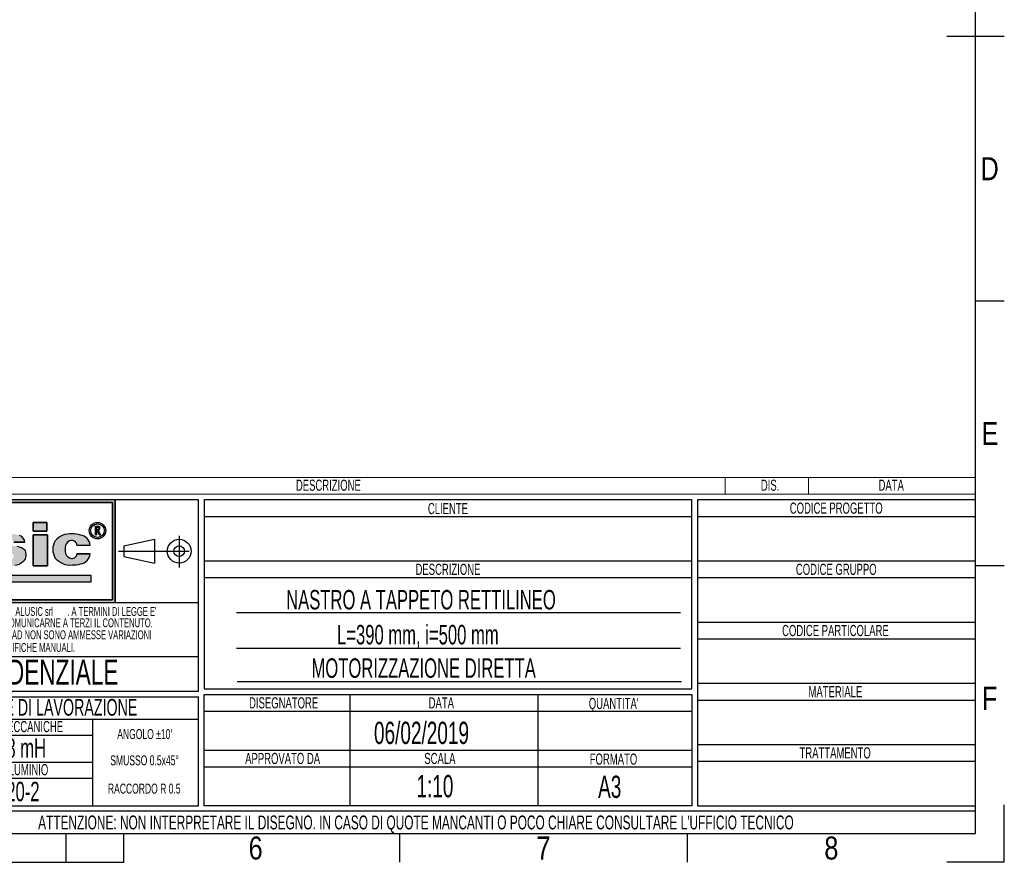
# Model space of a CAD drawing. Header units: millimetres. Extents: x 0 to 420, y 0 to 297.
# Tile 13 of 14: x 243 to 420, y 0 to 151. Entities that reach past the tile are written whole.
import ezdxf
from ezdxf.enums import TextEntityAlignment as Align

# ---------------------------------------------------------------- set-up
doc = ezdxf.new("R2010")
doc.units = ezdxf.units.MM
doc.linetypes.add('CENTERX2', pattern=[20.319999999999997, 12.7, -2.54, 2.54, -2.54])
doc.layers.add('CARTIGLIO', color=140, linetype='Continuous')
doc.styles.add('SLDTEXTSTYLE0', font='TXT', dxfattribs={"width": 0.6382978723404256})
doc.styles.add('SLDTEXTSTYLE1', font='TXT', dxfattribs={"width": 0.675})
doc.styles.add('SLDTEXTSTYLE2', font='TXT', dxfattribs={"width": 0.8214676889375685})

# ---------------------------------------------------------------- blocks, each defined once
blk = doc.blocks.new('SW_NOTE_0')
at = {"layer": 'CARTIGLIO', "color": 0, "insert": (7.526595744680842, 2.578135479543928), "char_height": 2, "attachment_point": 2, "style": 'SLDTEXTSTYLE0'}
blk.add_mtext('TRATTAMENTO', dxfattribs=at)
blk = doc.blocks.new('SW_NOTE_0_1')
at = {"layer": 'CARTIGLIO', "color": 0, "insert": (85.40558510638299, 3.222669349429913), "char_height": 2.5, "attachment_point": 2, "style": 'SLDTEXTSTYLE0'}
blk.add_mtext("ATTENZIONE: NON INTERPRETARE IL DISEGNO. IN CASO DI QUOTE MANCANTI O POCO CHIARE CONSULTARE L'UFFICIO TECNICO", dxfattribs=at)
blk = doc.blocks.new('SW_NOTE_0_2')
at = {"layer": 'CARTIGLIO', "color": 0, "insert": (3.510638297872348, 2.578135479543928), "char_height": 2, "attachment_point": 2, "style": 'SLDTEXTSTYLE0'}
blk.add_mtext('SCALA', dxfattribs=at)
blk = doc.blocks.new('SW_NOTE_0_3')
at = {"layer": 'CARTIGLIO', "color": 0, "insert": (8.670212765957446, 2.578135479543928), "char_height": 2, "attachment_point": 2, "style": 'SLDTEXTSTYLE0'}
blk.add_mtext('APPROVATO DA', dxfattribs=at)
blk = doc.blocks.new('SW_NOTE_0_4')
at = {"layer": 'CARTIGLIO', "color": 0, "insert": (5.398936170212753, 2.578135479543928), "char_height": 2, "attachment_point": 2, "style": 'SLDTEXTSTYLE0'}
blk.add_mtext('FORMATO', dxfattribs=at)
blk = doc.blocks.new('SW_NOTE_0_5')
at = {"layer": 'CARTIGLIO', "color": 0, "insert": (7.606382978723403, 2.578135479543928), "char_height": 2, "attachment_point": 2, "style": 'SLDTEXTSTYLE0'}
blk.add_mtext('DISEGNATORE', dxfattribs=at)
blk = doc.blocks.new('SW_NOTE_0_6')
at = {"layer": 'CARTIGLIO', "color": 0, "insert": (2.845744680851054, 2.578135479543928), "char_height": 2, "attachment_point": 2, "style": 'SLDTEXTSTYLE0'}
blk.add_mtext('DATA', dxfattribs=at)
blk = doc.blocks.new('SW_NOTE_0_7')
at = {"layer": 'CARTIGLIO', "color": 0, "insert": (5.558510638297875, 2.578135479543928), "char_height": 2, "attachment_point": 2, "style": 'SLDTEXTSTYLE0'}
blk.add_mtext("QUANTITA'", dxfattribs=at)
blk = doc.blocks.new('SW_NOTE_0_8')
at = {"layer": 'CARTIGLIO', "color": 0, "insert": (7.10106382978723, 2.578135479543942), "char_height": 2, "attachment_point": 2, "style": 'SLDTEXTSTYLE0'}
blk.add_mtext('DESCRIZIONE', dxfattribs=at)
blk = doc.blocks.new('SW_NOTE_0_9')
at = {"layer": 'CARTIGLIO', "color": 0, "insert": (4.228723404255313, 2.578135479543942), "char_height": 2, "attachment_point": 2, "style": 'SLDTEXTSTYLE0'}
blk.add_mtext('CLIENTE', dxfattribs=at)
blk = doc.blocks.new('SW_NOTE_0_10')
at = {"layer": 'CARTIGLIO', "color": 0, "insert": (5.691489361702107, 2.578135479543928), "char_height": 2, "attachment_point": 2, "style": 'SLDTEXTSTYLE0'}
blk.add_mtext('MATERIALE', dxfattribs=at)
blk = doc.blocks.new('SW_NOTE_0_11')
at = {"layer": 'CARTIGLIO', "color": 0, "insert": (12.15425531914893, 2.578135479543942), "char_height": 2, "attachment_point": 2, "style": 'SLDTEXTSTYLE0'}
blk.add_mtext('CODICE PARTICOLARE', dxfattribs=at)
blk = doc.blocks.new('SW_NOTE_0_12')
at = {"layer": 'CARTIGLIO', "color": 0, "insert": (9.547872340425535, 2.578135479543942), "char_height": 2, "attachment_point": 2, "style": 'SLDTEXTSTYLE0'}
blk.add_mtext('CODICE GRUPPO', dxfattribs=at)
blk = doc.blocks.new('SW_NOTE_0_13')
at = {"layer": 'CARTIGLIO', "color": 0, "insert": (10.69148936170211, 2.578135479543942), "char_height": 2, "attachment_point": 2, "style": 'SLDTEXTSTYLE0'}
blk.add_mtext('CODICE PROGETTO', dxfattribs=at)
blk = doc.blocks.new('SW_NOTE_0_14')
at = {"layer": 'CARTIGLIO', "color": 0, "insert": (6.67819148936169, 2.320321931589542), "char_height": 1.8, "attachment_point": 2, "style": 'SLDTEXTSTYLE0'}
blk.add_mtext("ANGOLO ±10'", dxfattribs=at)
blk = doc.blocks.new('SW_NOTE_0_15')
at = {"layer": 'CARTIGLIO', "color": 0, "insert": (23.93617021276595, 3.867203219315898), "char_height": 3, "attachment_point": 2, "style": 'SLDTEXTSTYLE0'}
blk.add_mtext('TOLLERANZE DI LAVORAZIONE', dxfattribs=at)
blk = doc.blocks.new('SW_NOTE_0_16')
at = {"layer": 'CARTIGLIO', "color": 0, "insert": (21.07265624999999, 5.800804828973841), "char_height": 4.500000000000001, "attachment_point": 2, "style": 'SLDTEXTSTYLE1'}
blk.add_mtext('CONFIDENZIALE', dxfattribs=at)
blk = doc.blocks.new('SW_NOTE_0_17')
at = {"layer": 'CARTIGLIO', "color": 0, "insert": (28.04255319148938, 2.062508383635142), "char_height": 1.6, "attachment_point": 2, "style": 'SLDTEXTSTYLE0'}
blk.add_mtext('DISEGNO ESEGUITO CON CAD NON SONO AMMESSE VARIAZIONI', dxfattribs=at)
blk = doc.blocks.new('SW_NOTE_0_18')
at = {"layer": 'CARTIGLIO', "color": 0, "insert": (27.3404255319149, 2.062508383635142), "char_height": 1.6, "attachment_point": 2, "style": 'SLDTEXTSTYLE0'}
blk.add_mtext('VIETATO RIPRODURRE O COMUNICARNE A TERZI IL CONTENUTO.', dxfattribs=at)
blk = doc.blocks.new('SW_NOTE_0_19')
at = {"layer": 'CARTIGLIO', "color": 0, "insert": (7.587765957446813, 2.320321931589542), "char_height": 1.8, "attachment_point": 2, "style": 'SLDTEXTSTYLE0'}
blk.add_mtext('SMUSSO 0.5x45°', dxfattribs=at)
blk = doc.blocks.new('SW_NOTE_0_20')
at = {"layer": 'CARTIGLIO', "color": 0, "insert": (10.40425531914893, 2.062508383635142), "char_height": 1.6, "attachment_point": 2, "style": 'SLDTEXTSTYLE0'}
blk.add_mtext('O MODIFICHE MANUALI.', dxfattribs=at)
blk = doc.blocks.new('SW_NOTE_0_21')
at = {"layer": 'CARTIGLIO', "color": 0, "char_height": 1.6, "attachment_point": 2, "style": 'SLDTEXTSTYLE0'}
for s, insert in [("DISEGNO DI PROPRIETA'", (10.27659574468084, 2.062508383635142)), ('ALUSIC srl', (25.45120500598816, 2.062508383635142)), (". A TERMINI DI LEGGE E'", (39.41078027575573, 2.062508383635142))]:
    blk.add_mtext(s, dxfattribs=dict(at, insert=insert))
blk = doc.blocks.new('SW_NOTE_0_22')
at = {"layer": 'CARTIGLIO', "color": 0, "insert": (8.569148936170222, 2.320321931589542), "char_height": 1.8, "attachment_point": 2, "style": 'SLDTEXTSTYLE0'}
blk.add_mtext('RACCORDO R 0.5', dxfattribs=at)
blk = doc.blocks.new('SW_NOTE_0_23')
at = {"layer": 'CARTIGLIO', "color": 0, "insert": (18.30319148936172, 2.578135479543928), "char_height": 2, "attachment_point": 2, "style": 'SLDTEXTSTYLE0'}
blk.add_mtext('PER LAVORAZIONI MECCANICHE', dxfattribs=at)
blk = doc.blocks.new('SW_NOTE_0_24')
at = {"layer": 'CARTIGLIO', "color": 0, "insert": (15.68484042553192, 4.511737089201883), "char_height": 3.5, "attachment_point": 2, "style": 'SLDTEXTSTYLE0'}
blk.add_mtext('UNI-ISO 2768 mH', dxfattribs=at)
blk = doc.blocks.new('SW_NOTE_0_25')
at = {"layer": 'CARTIGLIO', "color": 0, "insert": (13.85638297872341, 2.578135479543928), "char_height": 2, "attachment_point": 2, "style": 'SLDTEXTSTYLE0'}
blk.add_mtext('PER PROFILI IN ALLUMINIO', dxfattribs=at)
blk = doc.blocks.new('SW_NOTE_0_26')
at = {"layer": 'CARTIGLIO', "color": 0, "insert": (14.05585106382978, 4.511737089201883), "char_height": 3.5, "attachment_point": 2, "style": 'SLDTEXTSTYLE0'}
blk.add_mtext('UNI-EN 12020-2', dxfattribs=at)
blk = doc.blocks.new('SW_NOTE_0_28')
at = {"layer": 'CARTIGLIO', "color": 0, "insert": (2.845744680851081, 2.578135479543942), "char_height": 2, "attachment_point": 2, "style": 'SLDTEXTSTYLE0'}
blk.add_mtext('DATA', dxfattribs=at)
blk = doc.blocks.new('SW_NOTE_0_29')
at = {"layer": 'CARTIGLIO', "color": 0, "insert": (7.10106382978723, 2.578135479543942), "char_height": 2, "attachment_point": 2, "style": 'SLDTEXTSTYLE0'}
blk.add_mtext('DESCRIZIONE', dxfattribs=at)
blk = doc.blocks.new('SW_NOTE_0_30')
at = {"layer": 'CARTIGLIO', "color": 0, "insert": (1.968085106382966, 2.578135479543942), "char_height": 2, "attachment_point": 2, "style": 'SLDTEXTSTYLE0'}
blk.add_mtext('DIS.', dxfattribs=at)
blk = doc.blocks.new('Cartiglio ALUSIC')
at = {"layer": 'CARTIGLIO'}
h = blk.add_hatch(color=256, dxfattribs=at)
h.paths.add_polyline_path([(113.971100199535, 149.9990413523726), (113.971100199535, 131.4990413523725), (158.971100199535, 131.4990413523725), (158.971100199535, 149.9990413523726)], flags=0)
h.paths.add_polyline_path([(114.471100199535, 131.9990413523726), (114.471100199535, 149.4990413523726), (158.471100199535, 149.4990413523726), (158.471100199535, 131.9990413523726)], flags=0)
for points in [[(128.0219401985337, 145.7956943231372), (125.5527056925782, 145.7956943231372), (125.5527056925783, 135.2696801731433), (154.6424359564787, 135.2696801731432), (154.6424359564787, 136.3597302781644), (128.0219401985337, 136.3597302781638)], [(144.2116339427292, 145.9308884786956), (144.2116339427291, 144.3245774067), (146.6985305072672, 144.3245774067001), (146.6985305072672, 145.9308884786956)], [(146.7838932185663, 143.6808359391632), (144.2116339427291, 143.6808359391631), (144.2116339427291, 138.1064632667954), (146.7838932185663, 138.1064632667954)]]:
    blk.add_hatch(color=256, dxfattribs=at).paths.add_polyline_path(points, flags=0)
h = blk.add_hatch(color=256, dxfattribs=at)
edge = h.paths.add_edge_path(flags=0)
edge.add_arc((155.7921827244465, 144.4510199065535), 1.479868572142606, 0, 360)
edge = h.paths.add_edge_path(flags=0)
edge.add_arc((155.7921827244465, 144.4510199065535), 1.214864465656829, 0, 360)
h = blk.add_hatch(color=256, dxfattribs=at)
edge = h.paths.add_edge_path(flags=0)
edge.add_arc((155.8903200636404, 144.8676091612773), 0.3723980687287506, 277.1406326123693, 450.0000000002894)
edge.add_line((155.8903200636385, 145.240007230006), (155.450204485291, 145.240007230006))
edge.add_line((155.450204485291, 145.240007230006), (155.450204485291, 143.6880606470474))
edge.add_line((155.450204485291, 143.6880606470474), (155.605611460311, 143.6880606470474))
edge.add_line((155.605611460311, 143.6880606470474), (155.605611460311, 144.4952110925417))
edge.add_line((155.605611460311, 144.4952110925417), (155.764003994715, 144.4952110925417))
edge.add_line((155.764003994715, 144.4952110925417), (156.171212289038, 143.6880606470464))
edge.add_line((156.171212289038, 143.6880606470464), (156.3452765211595, 143.6880606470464))
edge.add_line((156.3452765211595, 143.6880606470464), (155.9366110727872, 144.4980993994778))
edge = h.paths.add_edge_path(flags=0)
edge.add_line((155.6056114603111, 145.0846002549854), (155.8903200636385, 145.0846002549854))
edge.add_arc((155.8903200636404, 144.8676091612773), 0.2169910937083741, -90.00000000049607, 90.00000000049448, ccw=False)
edge.add_line((155.8903200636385, 144.6506180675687), (155.6056114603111, 144.6506180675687))
edge.add_line((155.6056114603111, 144.6506180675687), (155.6056114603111, 145.0846002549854))
h = blk.add_hatch(color=256, dxfattribs=at)
edge = h.paths.add_edge_path(flags=0)
edge.add_line((139.7219511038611, 138.0874905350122), (140.9616140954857, 138.2313935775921))
edge.add_arc((140.6251358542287, 140.9172664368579), 2.706867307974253, 277.1406456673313, 311.0032214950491)
edge.add_arc((141.7459062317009, 139.8536948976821), 1.178212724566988, 303.7868133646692, 347.8980612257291)
edge.add_arc((141.0550130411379, 140.1458147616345), 1.920162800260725, 343.6935231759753, 381.4193527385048)
edge.add_arc((140.9170023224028, 138.8528855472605), 2.77207698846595, 46.00269433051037, 81.25096772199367)
edge.add_arc((133.1604335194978, 99.54681763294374), 42.8338661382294, 78.993004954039, 81.01866969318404)
edge.add_arc((140.0875549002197, 143.5111497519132), 1.672976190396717, 238.77709912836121, 261.74465207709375, ccw=False)
edge.add_arc((139.511171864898, 142.3534770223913), 0.3988810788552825, 114.64010585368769, 223.1865854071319, ccw=False)
edge.add_arc((139.9292750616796, 141.471492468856), 1.374925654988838, 90.51660503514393, 115.15343256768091, ccw=False)
edge.add_arc((139.978971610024, 141.8617877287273), 0.986530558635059, 50.69488274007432, 93.60864602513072, ccw=False)
edge.add_arc((140.2656634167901, 142.2302567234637), 0.519939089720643, 14.547573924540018, 49.4198797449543, ccw=False)
edge.add_line((140.7689329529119, 142.3608569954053), (142.7634621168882, 142.3608569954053))
edge.add_arc((141.3534729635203, 142.2214802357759), 1.416861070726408, 5.645321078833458, 71.38339334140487)
edge.add_arc((140.0918708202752, 138.6413140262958), 5.212710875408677, 70.80435731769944, 90.86664277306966)
edge.add_arc((139.6876943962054, 140.01898057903), 3.848224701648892, 85.15036290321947, 119.9120405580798)
edge.add_arc((138.7589405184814, 141.8826763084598), 1.774008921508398, 123.9309471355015, 174.9914571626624)
edge.add_arc((138.007121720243, 141.9227892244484), 1.021881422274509, 173.5516105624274, 249.3813116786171)
edge.add_arc((139.4480837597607, 143.8857829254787), 3.430150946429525, 238.3320469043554, 269.1908231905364)
edge.add_arc((139.5671105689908, 138.3083973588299), 2.154096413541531, 64.99796384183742, 94.45891481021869, ccw=False)
edge.add_arc((140.3551381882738, 139.8813550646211), 0.398545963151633, -35.586121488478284, 72.11412463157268, ccw=False)
edge.add_arc((139.9862171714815, 139.9393420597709), 0.7512299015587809, 245.201083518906, 337.29941344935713, ccw=False)
edge.add_arc((139.934335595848, 140.0154535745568), 0.8024620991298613, 192.5591591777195, 250.8523518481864, ccw=False)
edge.add_line((139.1510748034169, 139.8409601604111), (136.768183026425, 139.8409601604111))
edge.add_arc((138.8654850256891, 140.4022414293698), 2.1711085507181, 194.9824340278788, 258.3364147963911)
edge.add_line((138.4265630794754, 138.2759630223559), (139.7219511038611, 138.0874905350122))
h = blk.add_hatch(color=256, dxfattribs=at)
edge = h.paths.add_edge_path(flags=0)
edge.add_arc((151.1448446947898, 140.5631500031), 1.095489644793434, 191.1589777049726, 269.9285492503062, ccw=False)
edge.add_arc((152.2932291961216, 141.066632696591), 2.335462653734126, 162.1599290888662, 197.8400709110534, ccw=False)
edge.add_arc((151.1448446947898, 141.5701153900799), 1.095489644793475, 90.07145075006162, 168.8410222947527, ccw=False)
edge.add_arc((151.2517282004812, 141.8150308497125), 0.8574339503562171, 2.566657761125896, 97.25285314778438, ccw=False)
edge.add_line((152.108301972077, 141.8534281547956), (154.4848142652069, 141.8534281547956))
edge.add_arc((152.4212904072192, 141.6061501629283), 2.078287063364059, 6.833333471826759, 81.00039250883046)
edge.add_arc((151.336234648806, 138.6914263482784), 5.163706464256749, 74.1517675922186, 91.31975036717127)
edge.add_arc((150.8738064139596, 140.4366829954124), 3.434301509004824, 84.25969198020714, 140.8312604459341)
edge.add_arc((150.5707293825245, 141.0666326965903), 2.817144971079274, 146.8823062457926, 213.1176937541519)
edge.add_arc((150.87380641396, 141.6965823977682), 3.434301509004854, 219.1687395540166, 275.7403080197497)
edge.add_arc((151.3362346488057, 143.4418390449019), 5.163706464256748, 268.6802496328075, 285.8482324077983)
edge.add_arc((152.4212904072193, 140.5271152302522), 2.078287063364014, 278.9996074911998, 353.1666665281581)
edge.add_line((154.4848142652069, 140.2798372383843), (152.1083019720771, 140.2798372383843))
edge.add_arc((151.2517282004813, 140.3182345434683), 0.8574339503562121, 262.7471468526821, 357.4333422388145, ccw=False)
at = {"color": 161, "linetype": 'Continuous', "lineweight": 18}
for p, q in [((113.971100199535, 153.9990413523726), (313.621100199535, 153.9990413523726)), ((268.621100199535, 153.9990413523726), (268.621100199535, 150.9990413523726)), ((283.621100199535, 153.9990413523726), (283.621100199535, 150.9990413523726)), ((313.621100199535, 150.9990413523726), (313.621100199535, 153.9990413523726)), ((113.971100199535, 150.9990413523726), (313.621100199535, 150.9990413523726))]:
    blk.add_line(p, q, dxfattribs=at)
at = {"layer": 'CARTIGLIO'}
for p, q in [((173.971100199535, 149.9990413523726), (113.971100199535, 149.9990413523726)), ((158.971100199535, 149.9990413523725), (113.971100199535, 149.9990413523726)), ((114.471100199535, 149.4990413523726), (158.471100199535, 149.4990413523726)), ((158.471100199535, 149.4990413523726), (114.471100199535, 149.4990413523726)), ((158.471100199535, 149.4990413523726), (158.471100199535, 131.9990413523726)), ((158.471100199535, 131.9990413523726), (158.471100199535, 149.4990413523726)), ((158.971100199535, 131.4990413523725), (158.971100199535, 149.9990413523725)), ((158.971100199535, 149.9990413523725), (158.971100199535, 131.4990413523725)), ((173.971100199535, 115.5498549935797), (173.971100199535, 149.9990413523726)), ((262.621100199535, 149.9990413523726), (174.971100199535, 149.9990413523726)), ((174.971100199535, 149.9990413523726), (174.971100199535, 115.9990413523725)), ((262.621100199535, 115.9990413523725), (262.621100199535, 149.9990413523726)), ((313.621100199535, 149.9990413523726), (263.621100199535, 149.9990413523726)), ((263.621100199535, 149.9990413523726), (263.621100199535, 94.99904135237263)), ((313.621100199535, 94.99904135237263), (313.621100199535, 149.9990413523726)), ((174.971100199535, 146.9990413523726), (262.621100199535, 146.9990413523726)), ((263.621100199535, 146.9990413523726), (313.621100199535, 146.9990413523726)), ((146.6985305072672, 145.9308884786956), (144.2116339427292, 145.9308884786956)), ((144.2116339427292, 145.9308884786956), (144.2116339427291, 144.3245774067)), ((144.2116339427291, 144.3245774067), (144.2116339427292, 145.9308884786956)), ((144.2116339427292, 145.9308884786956), (146.6985305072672, 145.9308884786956)), ((146.6985305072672, 145.9308884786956), (146.6985305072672, 144.3245774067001)), ((146.6985305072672, 144.3245774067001), (146.6985305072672, 145.9308884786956)), ((155.450204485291, 143.6880606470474), (155.450204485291, 145.240007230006)), ((155.450204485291, 143.6880606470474), (155.450204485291, 145.240007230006)), ((155.450204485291, 145.240007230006), (155.8903200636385, 145.240007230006)), ((155.450204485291, 145.240007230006), (155.8903200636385, 145.240007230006)), ((144.2116339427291, 144.3245774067), (146.6985305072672, 144.3245774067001)), ((146.6985305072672, 144.3245774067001), (144.2116339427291, 144.3245774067)), ((146.7838932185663, 143.6808359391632), (144.2116339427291, 143.6808359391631)), ((144.2116339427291, 143.6808359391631), (144.2116339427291, 138.1064632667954)), ((144.2116339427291, 143.6808359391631), (146.7838932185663, 143.6808359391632)), ((144.2116339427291, 138.1064632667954), (144.2116339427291, 143.6808359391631)), ((146.7838932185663, 138.1064632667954), (146.7838932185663, 143.6808359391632)), ((146.7838932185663, 143.6808359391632), (146.7838932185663, 138.1064632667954)), ((155.450204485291, 143.6880606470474), (155.605611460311, 143.6880606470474)), ((155.605611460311, 143.6880606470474), (155.450204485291, 143.6880606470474)), ((155.6056114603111, 145.0846002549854), (155.8903200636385, 145.0846002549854)), ((155.6056114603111, 144.6506180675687), (155.6056114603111, 145.0846002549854)), ((155.6056114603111, 144.6506180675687), (155.6056114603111, 145.0846002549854)), ((155.6056114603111, 145.0846002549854), (155.8903200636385, 145.0846002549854)), ((155.6056114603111, 144.6506180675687), (155.8903200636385, 144.6506180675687)), ((155.8903200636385, 144.6506180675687), (155.6056114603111, 144.6506180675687)), ((155.605611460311, 144.4952110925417), (155.605611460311, 143.6880606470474)), ((155.605611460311, 143.6880606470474), (155.605611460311, 144.4952110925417)), ((155.764003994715, 144.4952110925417), (155.605611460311, 144.4952110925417)), ((155.605611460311, 144.4952110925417), (155.764003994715, 144.4952110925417)), ((156.171212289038, 143.6880606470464), (155.764003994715, 144.4952110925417)), ((155.764003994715, 144.4952110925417), (156.171212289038, 143.6880606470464)), ((155.9366110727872, 144.4980993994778), (156.3452765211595, 143.6880606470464)), ((155.9366110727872, 144.4980993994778), (156.3452765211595, 143.6880606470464)), ((156.171212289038, 143.6880606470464), (156.3452765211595, 143.6880606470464)), ((156.3452765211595, 143.6880606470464), (156.171212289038, 143.6880606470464)), ((140.7689329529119, 142.3608569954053), (142.7634621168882, 142.3608569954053)), ((142.7634621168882, 142.3608569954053), (140.7689329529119, 142.3608569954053)), ((152.108301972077, 141.8534281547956), (154.4848142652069, 141.8534281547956)), ((152.108301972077, 141.8534281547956), (154.4848142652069, 141.8534281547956)), ((160.5624374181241, 141.7060810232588), (166.0550106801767, 142.8872795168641)), ((160.5624374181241, 141.7060810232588), (160.5624374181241, 139.7920016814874)), ((166.0550106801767, 142.8872795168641), (166.0550106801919, 138.6108031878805)), ((154.4848142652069, 140.2798372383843), (152.1083019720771, 140.2798372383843)), ((152.1083019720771, 140.2798372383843), (154.4848142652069, 140.2798372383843)), ((144.2116339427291, 138.1064632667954), (146.7838932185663, 138.1064632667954)), ((146.7838932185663, 138.1064632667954), (144.2116339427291, 138.1064632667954)), ((160.5624374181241, 139.7920016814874), (166.0550106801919, 138.6108031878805)), ((174.971100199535, 138.9990413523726), (262.621100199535, 138.9990413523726)), ((263.621100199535, 138.9990413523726), (313.621100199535, 138.9990413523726)), ((154.6424359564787, 136.3597302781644), (128.0219401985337, 136.3597302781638)), ((154.6424359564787, 136.3597302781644), (128.0219401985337, 136.3597302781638)), ((154.6424359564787, 135.2696801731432), (154.6424359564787, 136.3597302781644)), ((154.6424359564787, 135.2696801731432), (154.6424359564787, 136.3597302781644)), ((125.5527056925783, 135.2696801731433), (154.6424359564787, 135.2696801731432)), ((125.5527056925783, 135.2696801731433), (154.6424359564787, 135.2696801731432)), ((174.971100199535, 135.9990413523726), (262.621100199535, 135.9990413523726)), ((263.621100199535, 135.9990413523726), (313.621100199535, 135.9990413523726)), ((113.971100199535, 131.4990413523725), (158.971100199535, 131.4990413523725)), ((113.971100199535, 131.4990413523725), (173.971100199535, 131.4990413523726)), ((158.471100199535, 131.9990413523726), (114.471100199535, 131.9990413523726)), ((114.471100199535, 131.9990413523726), (158.471100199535, 131.9990413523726)), ((260.621100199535, 129.6657080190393), (180.7961001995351, 129.6657080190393)), ((263.621100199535, 127.9990413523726), (313.621100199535, 127.9990413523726)), ((263.621100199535, 124.9990413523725), (313.621100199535, 124.9990413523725)), ((180.7961001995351, 123.3074882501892), (260.621100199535, 123.3074882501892)), ((173.971100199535, 121.7636603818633), (113.971100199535, 121.7636603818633)), ((180.9187030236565, 117.3170769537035), (260.7437030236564, 117.3170769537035)), ((263.621100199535, 116.9990413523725), (313.621100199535, 116.9990413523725)), ((173.971100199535, 115.5498549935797), (113.971100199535, 115.5498549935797)), ((174.971100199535, 115.9990413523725), (262.621100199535, 115.9990413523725)), ((113.971100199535, 114.5498549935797), (173.971100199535, 114.5498549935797)), ((173.971100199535, 94.99904135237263), (173.971100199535, 114.5498549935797)), ((174.971100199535, 114.9990413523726), (262.621100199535, 114.9990413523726)), ((174.971100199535, 94.99904135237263), (174.971100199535, 114.9990413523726)), ((201.1430971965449, 114.9990413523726), (201.1430971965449, 94.99904135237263)), ((234.9680971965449, 114.9990413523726), (234.9680971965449, 94.99904135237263)), ((262.621100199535, 114.9990413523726), (262.621100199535, 94.99904135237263)), ((263.621100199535, 113.9990413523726), (313.621100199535, 113.9990413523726)), ((174.971100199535, 111.9990413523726), (262.621100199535, 111.9990413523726)), ((173.9571410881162, 110.4900006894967), (113.9571410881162, 110.4900006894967)), ((154.9806365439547, 94.99904135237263), (154.9806365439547, 110.4900006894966)), ((113.971100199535, 107.6716313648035), (154.9806365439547, 107.6716313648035)), ((174.971100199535, 104.9990413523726), (262.621100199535, 104.9990413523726)), ((263.621100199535, 105.9990413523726), (313.621100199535, 105.9990413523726)), ((154.9806365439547, 102.7445210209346), (113.971100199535, 102.7445210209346)), ((263.621100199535, 102.9990413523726), (313.621100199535, 102.9990413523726)), ((174.971100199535, 101.9990413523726), (262.621100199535, 101.9990413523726)), ((113.9850593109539, 99.96496483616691), (154.9945956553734, 99.96496483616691)), ((113.971100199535, 94.99904135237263), (173.971100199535, 94.99904135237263)), ((313.621100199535, 93.99904135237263), (113.971100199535, 93.99904135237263)), ((262.621100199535, 94.99904135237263), (174.971100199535, 94.99904135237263)), ((263.621100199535, 94.99904135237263), (313.621100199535, 94.99904135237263)), ((313.621100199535, 89.99904135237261), (313.621100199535, 93.99904135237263)), ((113.971100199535, 89.99904135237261), (313.621100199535, 89.99904135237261))]:
    blk.add_line(p, q, dxfattribs=at)
at = {"layer": 'CARTIGLIO', "linetype": 'CENTERX2'}
for p, q in [((170.4898443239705, 143.5008789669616), (170.4898443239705, 137.8355069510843)), ((159.5584198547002, 140.749041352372), (173.3837805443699, 140.749041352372))]:
    blk.add_line(p, q, dxfattribs=at)
at = {"layer": 'CARTIGLIO', "linetype": 'Continuous'}
blk.add_line((113.9695322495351, 89.99904135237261), (313.621100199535, 89.99904135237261), dxfattribs=at)
at = {"layer": 'CARTIGLIO'}
for centre, radius in [((155.7921827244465, 144.4510199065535), 1.479868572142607), ((155.7921827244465, 144.4510199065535), 1.479868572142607), ((155.7921827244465, 144.4510199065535), 1.214864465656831), ((155.7921827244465, 144.4510199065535), 1.214864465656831), ((170.4898443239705, 140.7490413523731), 2.138238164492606), ((170.4898443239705, 140.7490413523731), 0.9570396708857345)]:
    blk.add_circle(centre, radius, dxfattribs=at)
for centre, radius, start, end in [((155.8903200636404, 144.8676091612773), 0.3723980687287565, 277.1406326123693, 90.00000000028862), ((155.8903200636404, 144.8676091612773), 0.3723980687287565, 277.1406326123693, 90.00000000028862), ((141.3534729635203, 142.2214802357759), 1.416861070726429, 5.645321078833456, 71.38339334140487), ((141.3534729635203, 142.2214802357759), 1.416861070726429, 5.645321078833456, 71.38339334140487), ((150.8738064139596, 140.4366829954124), 3.434301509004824, 84.25969198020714, 140.8312604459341), ((150.8738064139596, 140.4366829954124), 3.434301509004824, 84.25969198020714, 140.8312604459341), ((151.336234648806, 138.6914263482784), 5.163706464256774, 74.1517675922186, 91.31975036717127), ((151.336234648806, 138.6914263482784), 5.163706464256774, 74.1517675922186, 91.31975036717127), ((152.4212904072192, 141.6061501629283), 2.078287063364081, 6.833333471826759, 81.00039250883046), ((152.4212904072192, 141.6061501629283), 2.078287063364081, 6.833333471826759, 81.00039250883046), ((155.8903200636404, 144.8676091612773), 0.2169910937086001, 269.9999999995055, 90.00000000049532), ((155.8903200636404, 144.8676091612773), 0.2169910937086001, 269.9999999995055, 90.00000000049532), ((140.9170023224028, 138.8528855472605), 2.77207698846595, 46.00269433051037, 81.25096772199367), ((140.9170023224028, 138.8528855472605), 2.77207698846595, 46.00269433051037, 81.25096772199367), ((150.5707293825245, 141.0666326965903), 2.81714497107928, 146.8823062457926, 213.1176937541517), ((150.5707293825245, 141.0666326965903), 2.81714497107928, 146.8823062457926, 213.1176937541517), ((152.2932291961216, 141.066632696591), 2.335462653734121, 162.159929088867, 197.8400709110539), ((152.2932291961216, 141.066632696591), 2.335462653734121, 162.159929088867, 197.8400709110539), ((151.1448446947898, 141.5701153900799), 1.095489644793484, 90.07145075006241, 168.8410222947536), ((151.1448446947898, 141.5701153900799), 1.095489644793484, 90.07145075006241, 168.8410222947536), ((151.2517282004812, 141.8150308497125), 0.8574339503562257, 2.566657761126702, 97.25285314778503), ((151.2517282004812, 141.8150308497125), 0.8574339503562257, 2.566657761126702, 97.25285314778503), ((141.0550130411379, 140.1458147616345), 1.920162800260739, 343.6935231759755, 21.41935273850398), ((141.0550130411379, 140.1458147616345), 1.920162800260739, 343.6935231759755, 21.41935273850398), ((151.1448446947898, 140.5631500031), 1.095489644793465, 191.1589777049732, 269.9285492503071), ((151.1448446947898, 140.5631500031), 1.095489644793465, 191.1589777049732, 269.9285492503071), ((151.2517282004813, 140.3182345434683), 0.8574339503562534, 262.7471468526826, 357.4333422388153), ((151.2517282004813, 140.3182345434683), 0.8574339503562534, 262.7471468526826, 357.4333422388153), ((152.4212904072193, 140.5271152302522), 2.078287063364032, 278.9996074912, 353.1666665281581), ((152.4212904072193, 140.5271152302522), 2.078287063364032, 278.9996074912, 353.1666665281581), ((140.6251358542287, 140.9172664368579), 2.706867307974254, 277.1406456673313, 311.0032214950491), ((140.6251358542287, 140.9172664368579), 2.706867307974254, 277.1406456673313, 311.0032214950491), ((141.7459062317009, 139.8536948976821), 1.178212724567, 303.7868133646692, 347.8980612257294), ((141.7459062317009, 139.8536948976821), 1.178212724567, 303.7868133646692, 347.8980612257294), ((150.87380641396, 141.6965823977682), 3.434301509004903, 219.1687395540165, 275.7403080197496), ((150.87380641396, 141.6965823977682), 3.434301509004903, 219.1687395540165, 275.7403080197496), ((151.3362346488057, 143.4418390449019), 5.163706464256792, 268.6802496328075, 285.8482324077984), ((151.3362346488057, 143.4418390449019), 5.163706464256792, 268.6802496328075, 285.8482324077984)]:
    blk.add_arc(centre, radius, start, end, dxfattribs=at)
at = {"layer": 'CARTIGLIO', "color": 140}
for name, p in [('SW_NOTE_0_29', (190.1919338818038, 151.0374199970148)), ('SW_NOTE_0_30', (274.7198694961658, 151.0374199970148)), ('SW_NOTE_0_28', (295.6211001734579, 151.0374199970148)), ('SW_NOTE_0_9', (214.5627669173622, 146.8406889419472)), ('SW_NOTE_0_13', (277.8947116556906, 146.9129301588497)), ('SW_NOTE_0_8', (211.6919338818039, 135.9129301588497)), ('SW_NOTE_0_12', (279.0377666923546, 135.9129301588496)), ('SW_NOTE_0_21', (118.9711016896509, 128.6603244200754)), ('SW_NOTE_0_18', (116.3533271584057, 126.6141659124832)), ('SW_NOTE_0_11', (276.2849895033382, 124.9129301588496)), ('SW_NOTE_0_17', (115.6355512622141, 124.4682551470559)), ('SW_NOTE_0_20', (133.3899886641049, 122.1920407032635)), ('SW_NOTE_0_16', (122.2362996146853, 115.4679531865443)), ('SW_NOTE_0_10', (282.7433227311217, 113.9129301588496)), ('SW_NOTE_0_15', (119.5374520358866, 110.3183836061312)), ('SW_NOTE_0_5', (181.6538538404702, 111.9129301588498)), ('SW_NOTE_0_6', (214.7569204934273, 111.9129301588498)), ('SW_NOTE_0_7', (243.0297586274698, 111.8012947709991)), ('SW_NOTE_0_23', (117.6003680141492, 107.6481432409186)), ('SW_NOTE_0_14', (157.5950277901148, 106.4612057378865)), ('SW_NOTE_0_24', (118.7522918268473, 102.6005131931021)), ('SW_NOTE_0_3', (180.406631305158, 101.9129301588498)), ('SW_NOTE_0_2', (213.8333092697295, 101.9129301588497)), ('SW_NOTE_0', (280.862766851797, 102.9129301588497)), ('SW_NOTE_0_19', (156.6725276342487, 101.7341689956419)), ('SW_NOTE_0_4', (243.1505916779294, 101.8012947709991)), ('SW_NOTE_0_25', (121.8587729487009, 99.90266357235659)), ('SW_NOTE_0_26', (120.2859705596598, 94.78943414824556)), ('SW_NOTE_0_22', (155.6312777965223, 96.6517264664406)), ('SW_NOTE_0_1', (127.6311861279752, 90.01640253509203))]:
    blk.add_blockref(name, p, dxfattribs=at)
at = {"layer": 'CARTIGLIO', "color": 140, "style": 'SLDTEXTSTYLE0', "width": 0.6382978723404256}
for tag, height, p in [('AUTOATTR1', 3.5, (223.449403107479, 133.7003798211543)), ('AUTOATTR2', 3.5, (221.7698851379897, 127.4217635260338)), ('AUTOATTR11', 3.5, (222.8622803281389, 121.4105734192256)), ('AUTOATTR8', 4, (219.2444208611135, 110.0025032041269)), ('AUTOATTR9', 4, (218.1221976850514, 100.4234402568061)), ('AUTOATTR0', 4, (249.0325362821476, 100.3118048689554))]:
    blk.add_attdef(tag, text='', height=height, dxfattribs=at).set_placement(p, align=Align.TOP_CENTER)
at = {"layer": 'CARTIGLIO', "color": 140}
for tag in ['AUTOATTR13', 'AUTOATTR12', 'AUTOATTR10', 'AUTOATTR7', 'AUTOATTR6', 'AUTOATTR5', 'AUTOATTR4', 'AUTOATTR3']:
    blk.add_attdef(tag, (0, 0), '', height=4, dxfattribs=at)

msp = doc.modelspace()

# ---------------------------------------------------------------- linework, layer by layer
at = {"layer": 'CARTIGLIO', "linetype": 'Continuous'}
for p, q in [((414.8273971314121, 5.171001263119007), (414.8273971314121, 291.8225690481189)), ((409.6531811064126, 148.4967851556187), (420.0016131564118, 148.4967851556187)), ((420.0016131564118, 100.8939977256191), (414.8273971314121, 100.8939977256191)), ((420.0016131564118, 53.29121029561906), (414.8273971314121, 53.29121029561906)), ((420.0016131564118, -0.003214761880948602), (420.0016131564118, 10.34521728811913)), ((5.180115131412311, 5.171001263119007), (414.8273971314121, 5.171001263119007)), ((215.1758291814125, 5.171001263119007), (414.8273971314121, 5.171001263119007)), ((251.3974843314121, -0.003214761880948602), (251.3974843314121, 5.171001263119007)), ((261.7459163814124, -0.003214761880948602), (261.7459163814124, 5.171001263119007)), ((311.3430766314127, -0.003214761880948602), (311.3430766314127, 5.171001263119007)), ((363.0852368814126, -0.003214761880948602), (363.0852368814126, 5.171001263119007)), ((158.2615958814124, -0.003214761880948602), (261.7459163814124, -0.003214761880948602)), ((420.0016131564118, -0.003214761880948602), (409.6531811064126, -0.003214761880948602))]:
    msp.add_line(p, q, dxfattribs=at)
at = {"layer": 'CARTIGLIO'}
msp.add_line((215.1773971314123, 5.171001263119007), (414.8273971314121, 5.171001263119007), dxfattribs=at)

# ---------------------------------------------------------------- block references
ref = msp.add_blockref('Cartiglio ALUSIC', (101.206296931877, -84.82804008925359), dxfattribs=at)
ref.add_attrib('AUTOATTR11', 'MOTORIZZAZIONE DIRETTA', dxfattribs={"color": 140, "height": 3.5, "style": 'SLDTEXTSTYLE0', "width": 0.6382978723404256}).set_placement((295.467014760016, 32.11183020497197), align=Align.BOTTOM_LEFT)
ref.add_attrib('AUTOATTR9', '1:10', dxfattribs={"color": 140, "height": 4, "style": 'SLDTEXTSTYLE0', "width": 0.6382978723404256}).set_placement((314.3284946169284, 10.48602516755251), align=Align.BOTTOM_LEFT)
ref.add_attrib('AUTOATTR8', '06/02/2019', dxfattribs={"color": 140, "height": 4, "style": 'SLDTEXTSTYLE0', "width": 0.6382978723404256}).set_placement((306.7007177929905, 20.06508811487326), align=Align.BOTTOM_LEFT)
ref.add_attrib('AUTOATTR2', 'L=390 mm, i=500 mm', dxfattribs={"color": 140, "height": 3.5, "style": 'SLDTEXTSTYLE0', "width": 0.6382978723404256}).set_placement((300.0621195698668, 38.12302031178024), align=Align.BOTTOM_LEFT)
ref.add_attrib('AUTOATTR1', 'NASTRO A TAPPETO RETTILINEO', dxfattribs={"color": 140, "height": 3.5, "style": 'SLDTEXTSTYLE0', "width": 0.6382978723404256}).set_placement((290.9135125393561, 44.40163660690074), align=Align.BOTTOM_LEFT)
ref.add_attrib('AUTOATTR0', 'A3', dxfattribs={"color": 140, "height": 4, "style": 'SLDTEXTSTYLE0', "width": 0.6382978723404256}).set_placement((346.9888332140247, 10.37438977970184), align=Align.BOTTOM_LEFT)

# ---------------------------------------------------------------- texts
at = {"layer": 'CARTIGLIO', "char_height": 4.13937282, "attachment_point": 2, "style": 'SLDTEXTSTYLE2'}
for s, insert in [('D', (417.3655368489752, 126.7485710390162)), ('E', (417.42546495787, 79.14578360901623)), ('F', (417.3681689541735, 31.54299617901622)), ('6', (285.4283396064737, 4.637072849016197)), ('7', (337.170499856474, 4.637072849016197)), ('8', (388.9126601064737, 4.637072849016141))]:
    msp.add_mtext(s, dxfattribs=dict(at, insert=insert))

doc.saveas('drawing.dxf')
